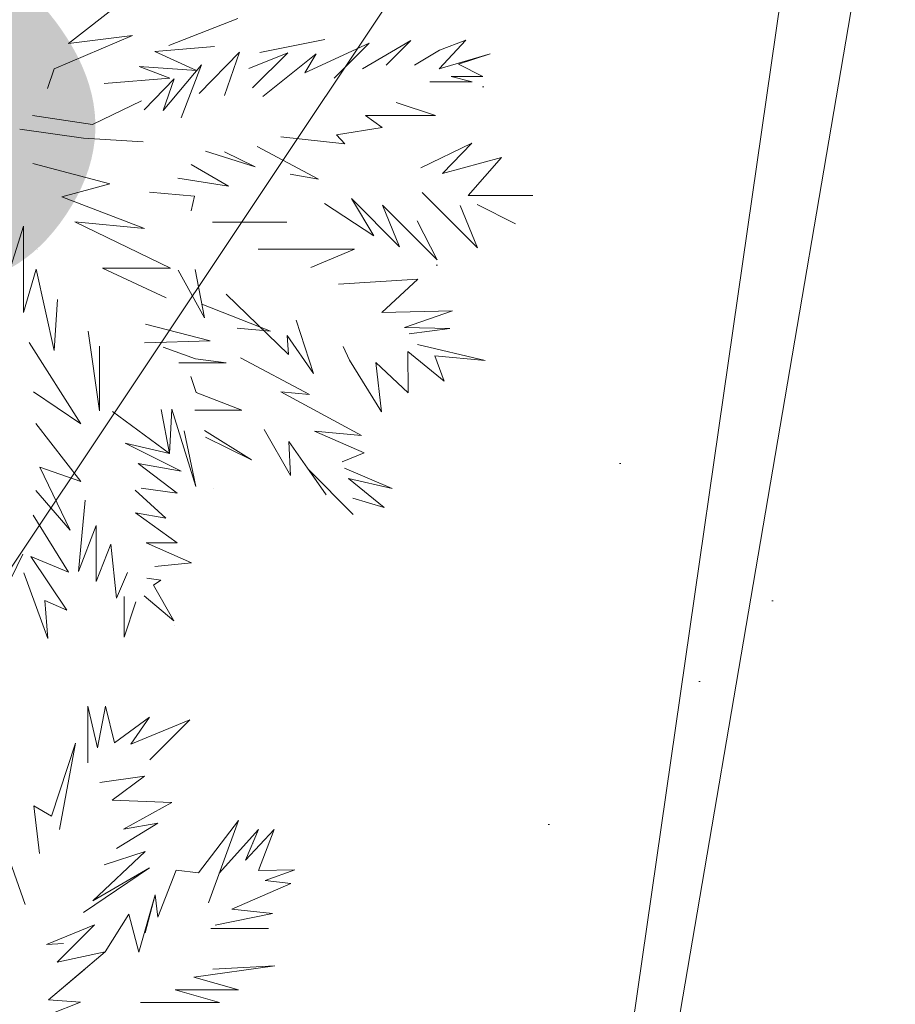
# Model space of a CAD drawing. Header units: millimetres. Extents: x 6487905018 to 6488192500, y 5882180700 to 5882375224.
# Tile 152 of 256: x 6488052597 to 6488053843, y 5882255074 to 5882256474. Entities that reach past the tile are written whole.
import ezdxf
from ezdxf.xclip import XClip

# ---------------------------------------------------------------- set-up
doc = ezdxf.new("R2010")
doc.units = ezdxf.units.MM
doc.header["$MEASUREMENT"] = 0
doc.header["$XCLIPFRAME"] = 2
for name, pattern in [('Dashed', [600, 300, -300]), ('L_0_09', [2500, 2000, -500]), ('Przerywana', [2400, 1200, -1200]), ('Wipeout_Contour', [1000, 0, -1000])]:
    doc.linetypes.add(name, pattern=pattern)
for name, color, linetype, lineweight in [('drzewa_Nr_pióra__154', 94, 'Continuous', 5), ('linie plan_Nr_pióra__2', 160, 'Continuous', 25), ('przewod_telekomunikacyjny__linia__Nr_pióra__1', 7, 'Continuous', 0), ('teren zielony_Nr_pióra__157', 93, 'Continuous', 0), ('Wymiarowanie_Nr_pióra__1', 7, 'Continuous', 0), ('Zamość 06.10._2_przewod_elektroenergetyczny___projektowany_lub_w_budowie__linia____ob__projektowany_Nr_pióra__1', 7, 'Continuous', 0), ('Zamość 06.10._2_przewod_elektroenergetyczny__linia__Nr_pióra__1', 7, 'Continuous', 0), ('ZBIORNIK_Nr_pióra__81', 182, 'Continuous', 5)]:
    doc.layers.add(name, color=color, linetype=linetype, lineweight=lineweight)
for name, color, linetype in [('Mapa cyfrowa', 7, 'Continuous'), ('przewod_telekomunikacyjny__linia_', 7, 'Continuous'), ('Wymiarowanie', 7, 'Continuous'), ('Zamość 06.10._2_Mapa cyfrowa', 7, 'Continuous')]:
    doc.layers.add(name, color=color, linetype=linetype)
doc.styles.add('GENERATED_STYLE_2', font='txt')
doc.dimstyles.new('GENERATED_STYLE__1', dxfattribs={"dimtxt": 750, "dimasz": 570, "dimexe": 0.18, "dimexo": 0, "dimgap": 0.09, "dimtad": 1, "dimlfac": 0.001, "dimzin": 0, "dimdsep": 46, "dimtxsty": 'GENERATED_STYLE_2', "dimblk": 'ARROWHEAD_11', "dimblk1": 'ARROWHEAD_11', "dimblk2": 'ARROWHEAD_11', "dimcen": 0.09, "dimclrd": 7, "dimclre": 7, "dimclrt": 7, "dimazin": 0, "dimtfac": 1, "dimtdec": 4, "dimtmove": 2, "dimatfit": 3, "dimfxl": 0, "dimtolj": 1, "dimtzin": 0, "dimarcsym": 0})
doc.dimstyles.new('GENERATED_STYLE__9', dxfattribs={"dimtxt": 750, "dimasz": 917.874396, "dimexe": 0.18, "dimexo": 40, "dimgap": 0.09, "dimtad": 1, "dimdec": 0, "dimlfac": 0.1, "dimzin": 0, "dimdsep": 46, "dimtxsty": 'GENERATED_STYLE_2', "dimblk": 'ARROWHEAD_5', "dimblk1": 'ARROWHEAD_5', "dimblk2": 'ARROWHEAD_5', "dimcen": 0.09, "dimclrd": 7, "dimclre": 7, "dimclrt": 7, "dimazin": 0, "dimtfac": 1, "dimtdec": 4, "dimtmove": 2, "dimatfit": 3, "dimfxl": 0, "dimtolj": 1, "dimtzin": 0, "dimarcsym": 0})

# ---------------------------------------------------------------- blocks, each defined once
blk = doc.blocks.new('Rysunek_1_2')
at = {"color": 254, "linetype": 'Wipeout_Contour', "lineweight": 0, "ltscale": 70061284114.24681}
blk.add_wipeout([(6487915525.867126, 5882181505.900702), (6488146644.289524, 5882181505.900702), (6488146644.289524, 5882373115.540435), (6488107628.768834, 5882373115.540435), (6488107628.768834, 5882320263.490532), (6488101226.436201, 5882320263.490532), (6488101226.436201, 5882373115.540435), (6487915525.867126, 5882373115.540435)], dxfattribs=at).dxf.layer = 'Zamość 06.10._2_Mapa cyfrowa'
at = {"layer": 'Zamość 06.10._2_przewod_elektroenergetyczny___projektowany_lub_w_budowie__linia____ob__projektowany_Nr_pióra__1', "linetype": 'L_0_09', "flags": 128}
blk.add_lwpolyline([(6488054460, 5882297950), (6488056220, 5882299210), (6488059670, 5882297960), (6488052560, 5882248750), (6488032030.000001, 5882244930), (6488029080, 5882261360), (6488026000, 5882260550)], dxfattribs=at)
at = {"layer": 'Zamość 06.10._2_przewod_elektroenergetyczny__linia__Nr_pióra__1', "linetype": 'Continuous', "flags": 128}
blk.add_lwpolyline([(6488054980.000001, 5882298910), (6488055180, 5882298890), (6488060430, 5882297540), (6488057790, 5882279980.000001), (6488053320.000001, 5882253790), (6488052630, 5882246510), (6488043490.000001, 5882243780), (6488042680, 5882243610), (6488042060, 5882243190.000001)], dxfattribs=at)
blk = doc.blocks.new('*D48', base_point=(6488045394.921593, 5882250647.102998))
at = {"layer": 'Wymiarowanie_Nr_pióra__1', "linetype": 'Continuous'}
for points in [[(6488036623.110794, 5882257396.875629), (6488036611.692724, 5882257454.278144), (6488036579.176811, 5882257502.941647), (6488036530.513309, 5882257535.45756), (6488036473.110794, 5882257546.875629), (6488036415.70828, 5882257535.45756), (6488036367.044777, 5882257502.941647), (6488036334.528864, 5882257454.278144), (6488036323.110794, 5882257396.875629), (6488036334.528864, 5882257339.473115), (6488036367.044777, 5882257290.809612), (6488036415.70828, 5882257258.293699), (6488036473.110794, 5882257246.875629), (6488036530.513309, 5882257258.293699), (6488036579.176811, 5882257290.809612), (6488036611.692724, 5882257339.473115)], [(6488054863.783208, 5882254479.44625), (6488054852.365138, 5882254536.848765), (6488054819.849225, 5882254585.512267), (6488054771.185722, 5882254618.02818), (6488054713.783208, 5882254629.44625), (6488054656.380693, 5882254618.02818), (6488054607.717191, 5882254585.512267), (6488054575.201278, 5882254536.848765), (6488054563.783208, 5882254479.44625), (6488054575.201278, 5882254422.043736), (6488054607.717191, 5882254373.380233), (6488054656.380693, 5882254340.86432), (6488054713.783208, 5882254329.44625), (6488054771.185722, 5882254340.86432), (6488054819.849225, 5882254373.380233), (6488054852.365138, 5882254422.043736)]]:
    blk.add_hatch(color=256, dxfattribs=at).paths.add_polyline_path(points)
for p, q in [((6488036561.948439, 5882257952.316106), (6488036496.800833, 5882257544.99309)), ((6488036324.993334, 5882257420.565668), (6488036176.875874, 5882257444.255706)), ((6488054565.665748, 5882254503.136289), (6488036621.228254, 5882257373.185591)), ((6488036449.420755, 5882257248.758169), (6488036384.273149, 5882256841.435153)), ((6488054802.620852, 5882255034.886726), (6488054737.473247, 5882254627.56371)), ((6488055010.018128, 5882254432.066174), (6488054861.900668, 5882254455.756211)), ((6488054690.093169, 5882254331.32879), (6488054624.945563, 5882253924.005774))]:
    blk.add_line(p, q, dxfattribs=at)
for centre in [(6488036473.110794, 5882257396.875629), (6488054713.783208, 5882254479.44625)]:
    blk.add_circle(centre, 150, dxfattribs=at)
at = {"layer": 'Wymiarowanie_Nr_pióra__1', "insert": (6488043336.663181, 5882256451.019419), "char_height": 750, "attachment_point": 7, "rotation": 350.913025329, "style": 'GENERATED_STYLE_2'}
blk.add_mtext('\\A1;{\\fArial|b1|i0|c238|p38;18,47}', dxfattribs=at)
blk = doc.blocks.new('ARROWHEAD_11')
at = {"color": 0, "linetype": 'Continuous', "lineweight": 0}
blk.add_line((0, 0), (-1, 0), dxfattribs=at)
at = {"color": 0, "linetype": 'Continuous', "lineweight": 0, "const_width": 0.25, "flags": 128}
blk.add_lwpolyline([(-0.125, 0, 1), (0.125, 0, 1)], format="xyb", close=True, dxfattribs=at)
blk = doc.blocks.new('*D77', base_point=(6488045394.921593, 5882250647.102998))
at = {"layer": 'przewod_telekomunikacyjny__linia__Nr_pióra__1', "linetype": 'Continuous'}
blk.add_hatch(color=256, dxfattribs=at).paths.add_polyline_path([(6488057351.020344, 5882262834.607491), (6488056625.094238, 5882262197.391973), (6488057040.957753, 5882261919.79958)])
for p, q in [((6488057351.020344, 5882262834.607491), (6488056625.094238, 5882262197.391973)), ((6488057351.020344, 5882262834.607491), (6488057040.957753, 5882261919.79958)), ((6488057040.957753, 5882261919.79958), (6488056625.094238, 5882262197.391973)), ((6488056833.025996, 5882262058.595777), (6488046247.324568, 5882246200.066916)), ((6488046247.324568, 5882246200.066916), (6488053285.437386, 5882256743.923269)), ((6488049023.248511, 5882250108.702061), (6488049023.248511, 5882250608.702061)), ((6488048773.248511, 5882250358.702061), (6488049273.248511, 5882250358.702061))]:
    blk.add_line(p, q, dxfattribs=at)
at = {"layer": 'przewod_telekomunikacyjny__linia__Nr_pióra__1', "insert": (6488051112.822264, 5882253874.06099), "char_height": 750, "attachment_point": 7, "rotation": 56.276556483, "style": 'GENERATED_STYLE_2'}
blk.add_mtext('\\A1;{\\fArial|b1|i0|c238|p38;R 1\xa0500}', dxfattribs=at)
blk = doc.blocks.new('ARROWHEAD_5')
at = {"color": 0, "linetype": 'Continuous', "lineweight": 0}
blk.add_line((0, 0), (-1, 0), dxfattribs=at)
blk.add_solid([(-1, 0.2679), (0, 0), (-1, -0.2679), (-1, 0.2679)], dxfattribs=at)

msp = doc.modelspace()

# ---------------------------------------------------------------- block references
at = {"layer": 'Mapa cyfrowa', "color": 22, "linetype": 'Continuous', "lineweight": 5}
ref = msp.add_blockref('Rysunek_1_2', (0, 0), dxfattribs=at)
XClip(ref).set_block_clipping_path([(6487915525.8671264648, 5882181505.9007024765), (6488146644.2895231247, 5882181505.9007024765), (6488146644.2895231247, 5882373115.5404348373), (6488107628.7688331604, 5882373115.5404348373), (6488107628.7688331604, 5882320263.4905319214), (6488101226.4362001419, 5882320263.4905319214), (6488101226.4362001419, 5882373115.5404348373), (6487915525.8671264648, 5882373115.5404348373)])

# ---------------------------------------------------------------- next in the draw order: hatches: boundary and pattern name
at = {"layer": 'teren zielony_Nr_pióra__157', "linetype": 'Continuous'}
h = msp.add_hatch(dxfattribs=at)
h.set_pattern_fill('płyty_kamienne', color=256, style=0, pattern_type=2)
h.set_pattern_definition([(45, (6488045394.9, 5882252147.1), (-477.297, 477.297), [0, -450, 0, -675]), (110, (6488046894.9, 5882252147.1), (634.293, 230.864), [0, -330, 0, -570])])
h.paths.add_polyline_path([(6488047566.699059, 5882255932.5327), (6488045555.029326, 5882243354.950158), (6488046140.947524, 5882232527.375745, 0.2070569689), (6488048206.599371, 5882228254.370432, 0.0243137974), (6488049407.91275, 5882227454.239101, 0.0023663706), (6488049528.889167, 5882227382.669014), (6488050419.958063, 5882227639.987889), (6488050422.409745, 5882227655.31354), (6488050730.000001, 5882229610.000001), (6488051058.251553, 5882231630.009551), (6488051118.989788, 5882232009.688929), (6488053911.431513, 5882249465.456784), (6488055989.23284, 5882262453.952582), (6488056194.365236, 5882263736.503895), (6488052143.069927, 5882263733.65154), (6488050824.942152, 5882255492.308228, 0.0532631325)])

# ---------------------------------------------------------------- next in the draw order: linework, layer by layer
at = {"layer": 'drzewa_Nr_pióra__154', "linetype": 'Continuous'}
for p, q in [((6488052666.693168, 5882256440.525941), (6488052741.706702, 5882256498.546099)), ((6488052809.596594, 5882256437.339961), (6488052907.704915, 5882256475.770945)), ((6488052757.797627, 5882256451.796524), (6488052646.334647, 5882256404.344019)), ((6488052666.693168, 5882256440.525941), (6488052757.797627, 5882256451.796524)), ((6488052789.514887, 5882256428.760557), (6488052874.322522, 5882256436.265721)), ((6488052939.005681, 5882256427.76202), (6488053031.330117, 5882256446.086909)), ((6488053094.837501, 5882256440.959286), (6488053003.253006, 5882256398.817767)), ((6488053045.002888, 5882256391.124672), (6488053094.837501, 5882256440.959286)), ((6488053153.880685, 5882256444.75105), (6488053085.087251, 5882256404.125006)), ((6488053118.671447, 5882256409.541812), (6488053153.880685, 5882256444.75105)), ((6488053194.506728, 5882256404.125006), (6488053232.331456, 5882256444.84238)), ((6488053232.331456, 5882256444.84238), (6488053194.59451, 5882256430.80832)), ((6488052848.923321, 5882256402.095132), (6488052789.514887, 5882256428.760557)), ((6488052852.826535, 5882256369.212), (6488052910.293762, 5882256428.227542)), ((6488052910.293762, 5882256428.227542), (6488052888.998879, 5882256366.207365)), ((6488052978.954656, 5882256427.114306), (6488052923.39807, 5882256404.724316)), ((6488052928.652059, 5882256377.234257), (6488052978.954656, 5882256427.114306)), ((6488053019.100437, 5882256425.497664), (6488052943.166938, 5882256365.124004)), ((6488053003.253006, 5882256398.817767), (6488053019.100437, 5882256425.497664)), ((6488053194.59451, 5882256430.80832), (6488053159.070765, 5882256409.410916)), ((6488053267.091927, 5882256425.79223), (6488053194.506728, 5882256404.125006)), ((6488053221.942245, 5882256410.752811), (6488053267.091927, 5882256425.79223)), ((6488052811.080149, 5882256390.809032), (6488052767.320592, 5882256407.416806)), ((6488052767.320592, 5882256407.416806), (6488052848.923321, 5882256402.095132)), ((6488052856.251935, 5882256410.150704), (6488052801.470953, 5882256344.942569)), ((6488052827.191457, 5882256334.678969), (6488052856.251935, 5882256410.150704)), ((6488053256.258315, 5882256393.273027), (6488053221.942245, 5882256410.752811)), ((6488052646.334647, 5882256404.344019), (6488052636.68632, 5882256376.346771)), ((6488052717.48824, 5882256383.386048), (6488052811.080149, 5882256390.809032)), ((6488053241.091258, 5882256385.583741), (6488053211.179299, 5882256393.273027)), ((6488053211.179299, 5882256393.273027), (6488053256.258315, 5882256393.273027)), ((6488052817.210998, 5882256389.960985), (6488052774.543738, 5882256345.802591)), ((6488052801.470953, 5882256344.942569), (6488052817.210998, 5882256389.960985)), ((6488053181.089515, 5882256385.583741), (6488053241.091258, 5882256385.583741)), ((6488052770.712238, 5882256358.679368), (6488052701.030806, 5882256325.258278)), ((6488053133.077813, 5882256356.36959), (6488053189.089923, 5882256338.039975)), ((6488052701.030806, 5882256325.258278), (6488052615.76411, 5882256337.951674)), ((6488053189.089923, 5882256338.039975), (6488053089.420695, 5882256338.039975)), ((6488053089.420695, 5882256338.039975), (6488053113.144395, 5882256320.84071)), ((6488053113.144395, 5882256320.84071), (6488053048.24592, 5882256310.530924)), ((6488052688.325267, 5882256305.563805), (6488052597.693751, 5882256318.518905)), ((6488053059.972338, 5882256297.546684), (6488052969.173683, 5882256307.726993)), ((6488053048.24592, 5882256310.530924), (6488053059.972338, 5882256297.546684)), ((6488052772.917453, 5882256300.547243), (6488052688.325267, 5882256305.563805)), ((6488052935.166093, 5882256293.805512), (6488053022.464133, 5882256247.299142)), ((6488053240.666272, 5882256298.329107), (6488053168.396777, 5882256263.478438)), ((6488053198.821903, 5882256255.407702), (6488053240.666272, 5882256298.329107)), ((6488052861.91485, 5882256287.122), (6488052932.627817, 5882256264.755629)), ((6488052932.627817, 5882256264.755629), (6488052888.998879, 5882256286.038639)), ((6488052615.914207, 5882256269.689889), (6488052725.58717, 5882256240.794854)), ((6488052894.314575, 5882256237.433922), (6488052841.501805, 5882256268.326215)), ((6488053282.863354, 5882256278.082665), (6488053198.821903, 5882256255.407702)), ((6488053235.687742, 5882256224.167681), (6488053282.863354, 5882256278.082665)), ((6488053022.464133, 5882256247.299142), (6488052982.430336, 5882256254.387991)), ((6488052725.58717, 5882256240.794854), (6488052657.037676, 5882256222.20411)), ((6488052822.339522, 5882256248.878716), (6488052894.314575, 5882256237.433922)), ((6488052846.311562, 5882256223.001569), (6488052781.903283, 5882256228.660596)), ((6488052841.502112, 5882256202.495856), (6488052846.311562, 5882256223.001569)), ((6488053170.184154, 5882256228.331082), (6488053248.823574, 5882256149.691662)), ((6488053327.792508, 5882256224.167681), (6488053235.687742, 5882256224.167681)), ((6488052657.037676, 5882256222.20411), (6488052774.919556, 5882256177.083055)), ((6488053031.26009, 5882256212.935391), (6488053101.348968, 5882256166.708163)), ((6488053101.348968, 5882256166.708163), (6488053069.449871, 5882256219.674765)), ((6488053069.449871, 5882256219.674765), (6488053137.966831, 5882256151.157804)), ((6488053137.966831, 5882256151.157804), (6488053113.736837, 5882256210.543788)), ((6488053113.736837, 5882256210.543788), (6488053191.48815, 5882256132.792476)), ((6488053248.823574, 5882256149.691662), (6488053224.040586, 5882256210.009981)), ((6488053248.580765, 5882256211.174898), (6488053303.081473, 5882256183.731441)), ((6488053303.081473, 5882256183.731441), (6488053248.580765, 5882256211.174898)), ((6488052582.155751, 5882256115.497369), (6488052602.875303, 5882256180.492861)), ((6488052602.875303, 5882256180.492861), (6488052602.875303, 5882256057.463878)), ((6488052774.919556, 5882256177.083055), (6488052675.758157, 5882256186.635196)), ((6488052675.758157, 5882256186.635196), (6488052811.713168, 5882256120.897021)), ((6488052871.761592, 5882256185.9779), (6488052977.345104, 5882256185.9779)), ((6488053191.48815, 5882256132.792476), (6488053163.026073, 5882256188.282171)), ((6488053073.942786, 5882256147.788118), (6488052936.908866, 5882256147.788118)), ((6488053011.588624, 5882256121.570309), (6488053073.942786, 5882256147.788118)), ((6488052602.875303, 5882256057.463878), (6488052620.703553, 5882256119.34665)), ((6488052620.703553, 5882256119.34665), (6488052646.323469, 5882256003.452227)), ((6488052811.713168, 5882256120.897021), (6488052715.071166, 5882256120.897021)), ((6488052715.071166, 5882256120.897021), (6488052805.898582, 5882256078.589881)), ((6488052860.278555, 5882256050.148866), (6488052822.841199, 5882256118.017545)), ((6488052846.857288, 5882256119.0471), (6488052860.278555, 5882256050.148866)), ((6488053163.801095, 5882256105.105421), (6488053050.976011, 5882256097.937527)), ((6488053112.711912, 5882256057.787945), (6488053163.801095, 5882256105.105421)), ((6488052979.883677, 5882255997.932122), (6488052891.209016, 5882256083.786203)), ((6488052646.323469, 5882256003.452227), (6488052651.000298, 5882256076.058191)), ((6488052954.240947, 5882256031.009221), (6488052856.54546, 5882256069.312753)), ((6488053213.223165, 5882256060.176268), (6488053112.711912, 5882256057.787945)), ((6488053144.74407, 5882256036.200751), (6488053213.223165, 5882256060.176268)), ((6488052868.544539, 5882256017.487051), (6488052776.452577, 5882256041.028539)), ((6488052990.823851, 5882256046.697521), (6488053015.580435, 5882255970.780954)), ((6488052694.82167, 5882256030.954961), (6488052710.765456, 5882255917.900612)), ((6488052906.925905, 5882256035.296909), (6488052954.240947, 5882256031.009221)), ((6488053209.352687, 5882256034.872904), (6488053144.74407, 5882256036.200751)), ((6488053151.729316, 5882256027.126338), (6488053209.352687, 5882256034.872904)), ((6488052684.210969, 5882255899.52866), (6488052610.922891, 5882256015.247113)), ((6488052774.976706, 5882256014.406772), (6488052868.544539, 5882256017.487051)), ((6488053015.580435, 5882255970.780954), (6488052978.031629, 5882256024.823223)), ((6488052978.031629, 5882256024.823223), (6488052979.883677, 5882255997.932122)), ((6488052710.765456, 5882255917.900612), (6488052710.765456, 5882256009.630969)), ((6488052847.541634, 5882255991.615771), (6488052801.373004, 5882256008.259038)), ((6488053066.839127, 5882255989.719608), (6488053057.614269, 5882256009.171278)), ((6488053149.596569, 5882256002.362251), (6488053150.322349, 5882255943.360466)), ((6488053149.596569, 5882256002.362251), (6488053201.44795, 5882255960.068438)), ((6488053259.855851, 5882255989.272388), (6488053163.37139, 5882256012.002316)), ((6488052823.918251, 5882255985.965102), (6488052890.999974, 5882255985.965102)), ((6488052890.999974, 5882255985.965102), (6488052847.541634, 5882255991.615771)), ((6488053009.577768, 5882255941.276708), (6488052911.619234, 5882255993.230603)), ((6488053112.132567, 5882255916.402973), (6488053066.839127, 5882255989.719608)), ((6488053150.322349, 5882255943.360466), (6488053103.985257, 5882255986.520489)), ((6488053103.985257, 5882255986.520489), (6488053112.132567, 5882255916.402973)), ((6488053201.44795, 5882255960.068438), (6488053187.969204, 5882255996.011761)), ((6488053187.969204, 5882255996.011761), (6488053259.855851, 5882255989.272388)), ((6488052848.48702, 5882255943.983766), (6488052840.852115, 5882255966.66515)), ((6488052617.163051, 5882255945.045309), (6488052684.210969, 5882255899.52866)), ((6488052913.508265, 5882255918.951807), (6488052848.48702, 5882255943.983766)), ((6488053083.974722, 5882255882.842583), (6488052968.988042, 5882255944.954948)), ((6488052968.988042, 5882255944.954948), (6488053009.577768, 5882255941.276708)), ((6488052810.545619, 5882255857.154731), (6488052729.485937, 5882255916.964588)), ((6488052798.41813, 5882255919.579348), (6488052810.545619, 5882255857.154731)), ((6488052810.545619, 5882255857.154731), (6488052813.713553, 5882255920.203939)), ((6488052813.713553, 5882255920.203939), (6488052847.986581, 5882255810.353529)), ((6488052846.704762, 5882255918.951807), (6488052913.508265, 5882255918.951807)), ((6488052684.344408, 5882255817.200841), (6488052620.283132, 5882255899.804147)), ((6488052847.986581, 5882255810.353529), (6488052831.514728, 5882255889.464935)), ((6488052927.197145, 5882255848.229287), (6488052860.470055, 5882255889.667693)), ((6488052945.440047, 5882255891.088905), (6488052982.616448, 5882255825.976433)), ((6488053087.477487, 5882255858.114923), (6488053017.037277, 5882255888.908454)), ((6488053017.037277, 5882255888.908454), (6488053083.974722, 5882255882.842583)), ((6488052861.596157, 5882255880.14104), (6488052927.197145, 5882255848.229287)), ((6488052982.616448, 5882255825.976433), (6488052980.238359, 5882255874.063736)), ((6488052980.238359, 5882255874.063736), (6488053033.246906, 5882255798.413958)), ((6488052747.498435, 5882255871.85372), (6488052810.545619, 5882255857.154731)), ((6488052827.221693, 5882255831.877898), (6488052747.498435, 5882255871.85372)), ((6488053056.149595, 5882255845.158996), (6488053087.477487, 5882255858.114923)), ((6488052668.990955, 5882255748.196496), (6488052625.942841, 5882255837.732944)), ((6488052625.942841, 5882255837.732944), (6488052684.344408, 5882255817.200841)), ((6488052821.293211, 5882255800.666414), (6488052765.959229, 5882255842.883831)), ((6488052765.959229, 5882255842.883831), (6488052827.221693, 5882255831.877898)), ((6488053033.246906, 5882255798.413958), (6488053008.175356, 5882255834.194173)), ((6488053008.175356, 5882255834.194173), (6488053071.841318, 5882255770.528211)), ((6488053127.314845, 5882255807.309313), (6488053059.647832, 5882255836.226606)), ((6488053116.082557, 5882255780.35182), (6488053065.478226, 5882255821.339292)), ((6488053065.478226, 5882255821.339292), (6488053127.314845, 5882255807.309313)), ((6488052620.321918, 5882255804.437172), (6488052668.990955, 5882255748.196496)), ((6488052805.367804, 5882255765.185841), (6488052761.55977, 5882255804.901554)), ((6488052770.185246, 5882255807.942481), (6488052821.293211, 5882255800.666414)), ((6488052690.484935, 5882255790.601341), (6488052681.124694, 5882255689.198736)), ((6488053071.57127, 5882255793.505107), (6488053116.082557, 5882255780.35182)), ((6488052666.791014, 5882255688.247054), (6488052616.282535, 5882255769.262301)), ((6488052821.53192, 5882255730.01374), (6488052762.341217, 5882255772.622645)), ((6488052762.341217, 5882255772.622645), (6488052805.367804, 5882255765.185841)), ((6488052681.124694, 5882255689.198736), (6488052706.184557, 5882255754.695917)), ((6488052706.184557, 5882255754.695917), (6488052706.184557, 5882255675.158376)), ((6488052706.184557, 5882255675.158376), (6488052727.107168, 5882255728.236938)), ((6488052727.107168, 5882255728.236938), (6488052734.964187, 5882255651.368546)), ((6488052777.264055, 5882255730.163943), (6488052821.53192, 5882255730.01374)), ((6488052842.014716, 5882255701.725801), (6488052777.264055, 5882255730.163943)), ((6488052601.562651, 5882255714.159377), (6488052567.241769, 5882255643.957574)), ((6488052664.544557, 5882255634.332068), (6488052613.273167, 5882255710.655713)), ((6488052613.273167, 5882255710.655713), (6488052666.791014, 5882255688.247054)), ((6488052789.464784, 5882255696.553087), (6488052842.014716, 5882255701.725801)), ((6488052603.134372, 5882255687.16941), (6488052637.587064, 5882255593.89583)), ((6488052734.964187, 5882255651.368546), (6488052750.55823, 5882255687.717613)), ((6488052798.190379, 5882255677.158683), (6488052778.457951, 5882255679.967921)), ((6488052787.80273, 5882255669.608052), (6488052798.190379, 5882255677.158683)), ((6488052816.848182, 5882255618.996933), (6488052787.80273, 5882255669.608052)), ((6488052745.916246, 5882255595.955083), (6488052745.916246, 5882255653.676565)), ((6488052774.375267, 5882255654.714539), (6488052816.848182, 5882255618.996933)), ((6488052637.587064, 5882255593.89583), (6488052633.094149, 5882255647.810815)), ((6488052633.094149, 5882255647.810815), (6488052664.544557, 5882255634.332068)), ((6488052762.470871, 5882255646.031796), (6488052745.916246, 5882255595.955083)), ((6488052694.065817, 5882255417.243927), (6488052694.065817, 5882255497.579828)), ((6488052694.065817, 5882255497.579828), (6488052708.083635, 5882255438.592517)), ((6488052708.083635, 5882255438.592517), (6488052719.306189, 5882255497.579828)), ((6488052719.306189, 5882255497.579828), (6488052732.330485, 5882255445.312713)), ((6488052782.228366, 5882255482.2684), (6488052732.330485, 5882255445.312713)), ((6488052755.6678, 5882255443.458852), (6488052782.228366, 5882255482.2684)), ((6488052839.33384, 5882255478.202932), (6488052755.6678, 5882255443.458852)), ((6488052782.439708, 5882255421.3088), (6488052839.33384, 5882255478.202932)), ((6488052676.864415, 5882255445.214673), (6488052642.579903, 5882255341.049726)), ((6488052654.007956, 5882255322.282905), (6488052676.864415, 5882255445.214673)), ((6488052774.983319, 5882255398.18272), (6488052711.267219, 5882255389.273181)), ((6488052728.834946, 5882255364.056056), (6488052774.983319, 5882255398.18272)), ((6488052642.579903, 5882255341.049726), (6488052617.636219, 5882255355.977734)), ((6488052617.636219, 5882255355.977734), (6488052625.593163, 5882255287.899392)), ((6488052813.657413, 5882255360.545907), (6488052728.834946, 5882255364.056056)), ((6488052744.961547, 5882255322.851424), (6488052813.657413, 5882255360.545907)), ((6488052735.031392, 5882255295.398634), (6488052793.699454, 5882255331.300049)), ((6488052793.699454, 5882255331.300049), (6488052744.961547, 5882255322.851424)), ((6488052908.551562, 5882255334.852105), (6488052851.642758, 5882255260.547666)), ((6488052865.868866, 5882255218.036304), (6488052908.551562, 5882255334.852105)), ((6488052937.212587, 5882255322.356126), (6488052881.342655, 5882255260.385623)), ((6488052959.677164, 5882255322.356126), (6488052918.867203, 5882255278.622527)), ((6488052918.867203, 5882255278.622527), (6488052937.212587, 5882255322.356126)), ((6488052937.382724, 5882255263.78133), (6488052959.677164, 5882255322.356126)), ((6488052605.279771, 5882255215.789846), (6488052580.214878, 5882255285.901883)), ((6488052701.601148, 5882255221.005222), (6488052775.785995, 5882255290.798705)), ((6488052775.785995, 5882255290.798705), (6488052717.602657, 5882255271.951289)), ((6488052687.983487, 5882255204.280531), (6488052782.225838, 5882255267.96025)), ((6488052782.225838, 5882255267.96025), (6488052701.601148, 5882255221.005222)), ((6488052820.18819, 5882255264.574943), (6488052804.679076, 5882255225.410005)), ((6488052851.642758, 5882255260.547666), (6488052820.18819, 5882255264.574943)), ((6488052988.76323, 5882255264.928475), (6488052937.382724, 5882255263.78133)), ((6488052946.741343, 5882255249.486712), (6488052988.76323, 5882255264.928475)), ((6488052899.214399, 5882255209.124939), (6488052983.068692, 5882255245.647766)), ((6488052983.068692, 5882255245.647766), (6488052946.741343, 5882255249.486712)), ((6488052766.855167, 5882255147.804983), (6488052790.337234, 5882255229.358353)), ((6488052790.337234, 5882255229.358353), (6488052776.010557, 5882255175.353607)), ((6488052793.692201, 5882255197.66501), (6488052790.337234, 5882255229.358353)), ((6488052804.679076, 5882255225.410005), (6488052793.692201, 5882255197.66501)), ((6488052719.050396, 5882255148.271555), (6488052752.445527, 5882255201.786107)), ((6488052752.445527, 5882255201.786107), (6488052766.855167, 5882255147.804983)), ((6488052875.395619, 5882255185.950446), (6488052957.248174, 5882255202.668539)), ((6488052957.248174, 5882255202.668539), (6488052899.214399, 5882255209.124939)), ((6488052703.818136, 5882255186.891671), (6488052635.494214, 5882255158.575785)), ((6488052650.573077, 5882255133.646612), (6488052703.818136, 5882255186.891671)), ((6488052869.455735, 5882255181.391348), (6488052951.23426, 5882255181.391348)), ((6488052635.494214, 5882255158.575785), (6488052659.599177, 5882255160.13177)), ((6488052638.452713, 5882255080.003094), (6488052719.050396, 5882255148.271555)), ((6488052719.050396, 5882255148.271555), (6488052650.573077, 5882255133.646612)), ((6488052638.452713, 5882255080.003094), (6488052689.614158, 5882255123.188005)), ((6488052689.614158, 5882255123.188005), (6488052638.452713, 5882255080.003094)), ((6488052845.183961, 5882255112.093876), (6488052960.22009, 5882255128.177996)), ((6488052960.22009, 5882255128.177996), (6488052871.9986, 5882255123.695766)), ((6488052908.551562, 5882255093.977347), (6488052845.183961, 5882255112.093876)), ((6488052881.59407, 5882255076.262593), (6488052818.794142, 5882255093.977347)), ((6488052818.794142, 5882255093.977347), (6488052908.551562, 5882255093.977347)), ((6488052585.797469, 5882255038.078485), (6488052683.905791, 5882255076.509468)), ((6488052683.905791, 5882255076.509468), (6488052638.452713, 5882255080.003094)), ((6488052769.188804, 5882255076.262593), (6488052881.59407, 5882255076.262593))]:
    msp.add_line(p, q, dxfattribs=at)
at = {"layer": 'linie plan_Nr_pióra__2', "linetype": 'Przerywana'}
msp.add_arc((6488049023.248511, 5882250358.702061), 15000, 355.9747496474, 89.7571800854, dxfattribs=at)
at = {"layer": 'ZBIORNIK_Nr_pióra__81', "linetype": 'Dashed'}
msp.add_arc((6488047862.776499, 5882249489.331779), 6449.999996, 11.9705240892, 148.9127154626, dxfattribs=at)

# ---------------------------------------------------------------- next in the draw order: dimensions: what is measured, and where the dimension line sits
at = {"layer": 'przewod_telekomunikacyjny__linia_', "linetype": 'Continuous'}
dim = msp.add_radius_dim(center=(6488049023.248511, 5882250358.702061), mpoint=(6488057351.020344, 5882262834.607491), dimstyle='GENERATED_STYLE__9', dxfattribs=at)
dim.commit()
dim.dimension.update_dxf_attribs({"geometry": '*D77', "text_midpoint": (6488051798.354351, 5882255576.513194), "dimtype": 164, "text_rotation": 56.276556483})
at = {"layer": 'Wymiarowanie', "linetype": 'Continuous'}
dim = msp.add_linear_dim(base=(6488036473.110794, 5882257396.875629), p1=(6488054713.78321, 5882254479.44626), p2=(6488037093.05036, 5882261272.929874), angle=170.913025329, dimstyle='GENERATED_STYLE__1', dxfattribs=at)
dim.commit()
dim.dimension.update_dxf_attribs({"geometry": '*D48', "text_midpoint": (6488044662.081496, 5882256618.796999), "dimtype": 160, "text_rotation": 350.913025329})

doc.saveas('drawing.dxf')
